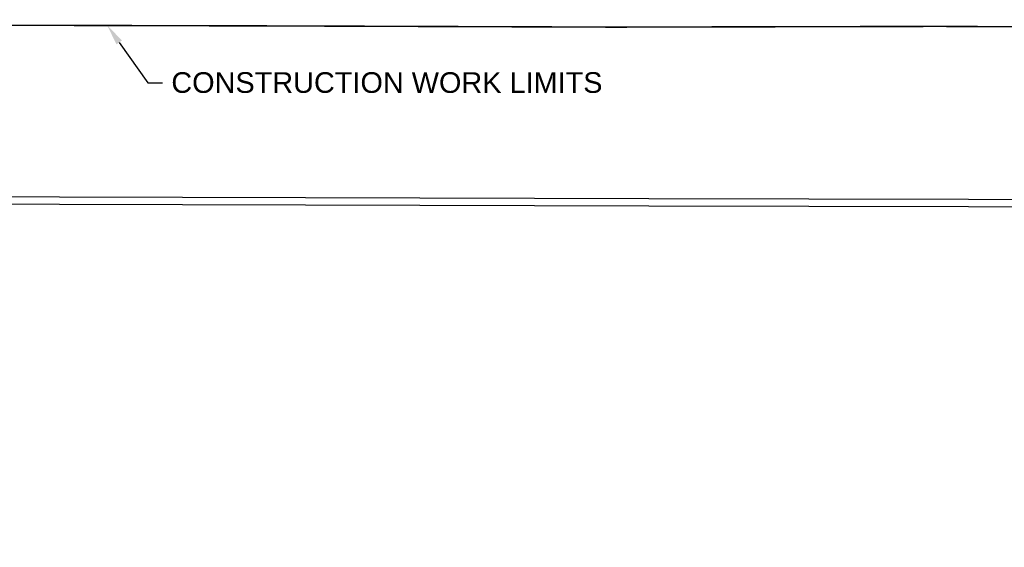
# Model space of a CAD drawing. Extents: x 193175 to 389459, y 288695 to 577709.
# Tile 22 of 30: x 195094 to 195228, y 288716 to 288788. Entities that reach past the tile are written whole.
import ezdxf
from ezdxf import colors
from ezdxf.entities.mleader import LeaderData, LeaderLine
from ezdxf.math import Vec2, Vec3

# ---------------------------------------------------------------- set-up
doc = ezdxf.new("R2010")
doc.units = 0
doc.header["$MEASUREMENT"] = 0
doc.linetypes.add('c_p-bn-work-lim', pattern=[0.2, 0.1, -0.1])
for name, color, linetype in [('C_P-BN-Work-Lim', 2, 'c_p-bn-work-lim'), ('C_P-PV-Walk-Joint', 253, 'Continuous'), ('C_P-PV-Walk-Text', 7, 'Continuous')]:
    doc.layers.add(name, color=color, linetype=linetype)
doc.styles.add('CT_P-Text', font='arial.ttf')

msp = doc.modelspace()

# ---------------------------------------------------------------- hatches: boundary and pattern name
at = {"layer": 'C_P-PV-Walk-Joint'}
h = msp.add_hatch(dxfattribs=at)
h.set_pattern_fill('GRATE', color=256, scale=3)
h.paths.add_polyline_path([(194360.535, 288765.807), (194360.535, 288770.807), (194361.035, 288770.807), (194361.035, 288765.807)])
h.paths.add_polyline_path([(194336.594, 288765.869), (194337.094, 288765.869), (194337.094, 288770.869), (194336.594, 288770.869)])
h.paths.add_polyline_path([(194581.048, 288770.231), (194581.548, 288770.231), (194581.548, 288765.231), (194581.048, 288765.231)])
h.paths.add_polyline_path([(195453.453, 288805.908), (195453.953, 288805.909), (195453.953, 288810.909), (195453.453, 288810.909)])
h.paths.add_polyline_path([(195405.329, 288805.818), (195405.839, 288805.819), (195404.845, 288810.817), (195404.335, 288810.817)])
edge = h.paths.add_edge_path(flags=17)
edge.add_line((195405.329, 288805.818), (195405.839, 288805.819))
edge.add_line((195405.839, 288805.819), (195404.845, 288810.817))

# ---------------------------------------------------------------- linework, layer by layer
at = {"layer": 'C_P-BN-Work-Lim', "color": 7, "const_width": 0.2, "flags": 128}
msp.add_lwpolyline([(194622.189, 288787.33), (194631.171, 288787.251), (194677.804, 288787.356), (194720.698, 288787.087), (194765.017, 288787.172), (194811.787, 288787.364), (194858.319, 288787.382), (194906.011, 288787.193), (194950.224, 288787.231), (194998.847, 288787.165), (195044.751, 288787.168), (195084.672, 288787.148), (195129.709, 288787.037), (195174.975, 288786.876), (195219.015, 288786.975), (195258.534, 288786.796), (195304.582, 288787.178), (195354.047, 288786.598), (195400.591, 288787.231), (195451.245, 288786.678), (195496.301, 288786.517), (195540.89, 288786.337), (195590.267, 288786.241), (195635.676, 288786.538), (195683.127, 288786.255), (195692.253, 288786.339), (195692.019, 288811.652), (195672.656, 288811.41), (195597.627, 288811.605), (195537.612, 288811.758), (195472.585, 288811.933), (195412.57, 288812.087), (195342.543, 288812.262), (195277.516, 288812.436), (195217.501, 288812.59), (195152.484, 288812.754), (195082.457, 288812.939), (195017.43, 288813.104), (194957.415, 288813.268), (194892.389, 288813.432), (194829.373, 288813.596), (194759.345, 288813.781), (194694.329, 288813.945), (194643.772, 288814.08), (194603.062, 288814.184), (194603.039, 288787.499), (194213.805, 288787.644), (193817.153, 288787.833), (193817.327, 288764.04), (193975.26, 288765.115), (194035.317, 288765.56), (194095.334, 288765.496), (194155.349, 288765.332), (194212.364, 288765.189), (194272.389, 288765.035), (194332.404, 288764.881), (194392.419, 288764.727), (194452.445, 288764.573), (194512.46, 288764.409), (194572.485, 288764.254), (194622.128, 288764.125)], close=True, dxfattribs=at)
at = {"layer": 'Defpoints', "color": 2, "flags": 128}
msp.add_lwpolyline([(194332.407, 288765.881), (194392.422, 288765.727), (194452.447, 288765.573), (194512.462, 288765.409), (194572.487, 288765.254), (194647.506, 288765.059), (194717.534, 288764.885), (194782.551, 288764.71), (194847.567, 288764.546), (194907.592, 288764.392), (194977.61, 288764.207), (195033.144, 288764.063), (195133.186, 288763.806), (195179.741, 288763.683), (195244.767, 288763.518), (195299.781, 288763.374), (195359.807, 288763.22), (195361.668, 288763.213), (195414.82, 288763.077), (195479.847, 288762.902), (195539.862, 288762.748), (195594.876, 288762.604), (195669.905, 288762.409), (195752.158, 288762.204)], dxfattribs=at)
at = {"layer": 'Defpoints', "flags": 128}
msp.add_lwpolyline([(194332.404, 288764.881), (194392.419, 288764.727), (194452.445, 288764.573), (194512.46, 288764.409), (194572.485, 288764.254), (194647.504, 288764.059), (194717.531, 288763.885), (194782.548, 288763.71), (194847.564, 288763.546), (194907.59, 288763.392), (194977.607, 288763.207), (195033.141, 288763.063), (195133.183, 288762.806), (195179.738, 288762.683), (195244.765, 288762.518), (195299.779, 288762.374), (195359.804, 288762.22), (195361.664, 288762.213), (195414.818, 288762.077), (195479.844, 288761.902), (195539.859, 288761.748), (195594.873, 288761.604), (195669.902, 288761.409), (195752.155, 288761.204)], dxfattribs=at)

# ---------------------------------------------------------------- leaders
at = {"layer": 'C_P-PV-Walk-Text'}
ml = msp.add_multileader_mtext('Standard', dxfattribs=at)
ml.set_content("10' SIDEWALK TRANSITION FROM 5' TO 4' BETWEEN STA 2+66.90' AND 3+09.50'", color=256, style='CT_P-Text')
ml.set_leader_properties(color=256)
ml.build(insert=Vec2(0, 0))
ml.multileader.update_dxf_attribs({"text_right_attachment_type": 3, "dogleg_length": 0.1, "arrow_head_size": 2.8, "scale": 20})
ctx = ml.context
ctx.base_point, ctx.scale, ctx.char_height, ctx.arrow_head_size, ctx.landing_gap_size, ctx.plane_origin = Vec3(194118.907, 288795.62), 20, 2.8, 2.8, 1.2, Vec3(194197.657, 288806.169)
ctx.right_attachment = 3
notes = []
notes.append((ctx, [(0, (1, 1, 0), (194116.907, 288795.62), (1, 0), 2, [(1, [(194084.041, 288771.507), (194126.712, 288771.41)], 0, [])])]))
ctx.mtext.insert, ctx.mtext.width, ctx.mtext.defined_height, ctx.mtext.flow_direction = Vec3(194120.107, 288797.045), 78.15679, 1.017, 5
ml = msp.add_multileader_mtext('Standard', dxfattribs=at)
ml.set_content("PR. SAWCUT 1' INTO ASPHALT (TYP.)", color=256, style='CT_P-Text')
ml.set_leader_properties(color=256)
ml.build(insert=Vec2(0, 0))
ml.multileader.update_dxf_attribs({"text_right_attachment_type": 3, "dogleg_length": 0.1, "arrow_head_size": 2.8, "scale": 20})
ctx = ml.context
ctx.base_point, ctx.scale, ctx.char_height, ctx.arrow_head_size, ctx.landing_gap_size, ctx.plane_origin = Vec3(194469.063, 288784.346, 5.235), 20, 2.8, 2.8, 1.2, Vec3(194549.771, 288796.765, 5.235)
ctx.right_attachment = 3
notes.append((ctx, [(0, (1, 1, 0), (194467.063, 288784.346, 5.235), (1, 0), 2, [(0, [(194461.899, 288776.635, 5.235)], 0, [])])]))
ctx.mtext.insert, ctx.mtext.width, ctx.mtext.defined_height, ctx.mtext.flow_direction = Vec3(194470.263, 288786.158, 5.235), 38.84792, 1.017, 5
ml = msp.add_multileader_mtext('Standard', dxfattribs=at)
ml.set_content('CONSTRUCTION WORK LIMITS', color=256, style='CT_P-Text')
ml.set_leader_properties(color=256)
ml.build(insert=Vec2(0, 0))
ml.multileader.update_dxf_attribs({"text_right_attachment_type": 3, "dogleg_length": 0.1, "arrow_head_size": 2.8, "scale": 20})
ctx = ml.context
ctx.base_point, ctx.scale, ctx.char_height, ctx.arrow_head_size, ctx.landing_gap_size, ctx.plane_origin = Vec3(195113.787, 288779.346), 20, 2.8, 2.8, 1.2, Vec3(195169.213, 288796.432)
ctx.right_attachment = 3
notes.append((ctx, [(0, (1, 1, 0), (195111.787, 288779.346), (1, 0), 2, [(0, [(195106.305, 288787.095)], 0, [])])]))
ctx.mtext.insert, ctx.mtext.defined_height, ctx.mtext.flow_direction = Vec3(195114.987, 288780.77), 1.017, 5
ml = msp.add_multileader_mtext('Standard', dxfattribs=at)
ml.set_content("EX. SCHOOL SIGN TO BE REPLACED WITH SOLAR FLASHING SCHOOL CROSSING ASSEMBLY SIGN,\\PS1-1 AND \\PW16-7P\\PSTA. 7+63.05\\POFF=6.95'L\\P ", color=256, style='CT_P-Text')
ml.set_leader_properties(color=256)
ml.build(insert=Vec2(0, 0))
ml.multileader.update_dxf_attribs({"dogleg_length": 0.1, "arrow_head_size": 2.8, "scale": 20})
ctx = ml.context
ctx.base_point, ctx.scale, ctx.char_height, ctx.arrow_head_size, ctx.landing_gap_size, ctx.plane_origin = Vec3(194590.115, 288737.319), 20, 2.8, 2.8, 1.2, Vec3(194678.917, 288744.473)
notes.append((ctx, [(0, (1, 1, 0), (194588.115, 288737.319), (1, 0), 2, [(0, [(194580.821, 288770.225)], 0, [])])]))
ctx.mtext.insert, ctx.mtext.width, ctx.mtext.defined_height, ctx.mtext.flow_direction = Vec3(194591.315, 288738.719), 47.20208, 2.196, 5
ml = msp.add_multileader_mtext('Standard', dxfattribs=at)
ml.set_content("PR. 5' CONCRETE SIDEWALK", color=256, style='CT_P-Text')
ml.set_leader_properties(color=256)
ml.build(insert=Vec2(0, 0))
ml.multileader.update_dxf_attribs({"text_right_attachment_type": 3, "dogleg_length": 0.1, "arrow_head_size": 2.8, "scale": 20})
ctx = ml.context
ctx.base_point, ctx.scale, ctx.char_height, ctx.arrow_head_size, ctx.landing_gap_size, ctx.plane_origin = Vec3(194400.295, 288746.606), 20, 2.8, 2.8, 1.2, Vec3(194483.78, 288760.424)
ctx.right_attachment = 3
notes.append((ctx, [(0, (1, 1, 0), (194398.295, 288746.606), (1, 0), 2, [(0, [(194383.919, 288765.748)], 0, [])])]))
ctx.mtext.insert, ctx.mtext.width, ctx.mtext.defined_height, ctx.mtext.flow_direction = Vec3(194401.495, 288748.029), 39.41656, 12.332, 5
ml = msp.add_multileader_mtext('Standard', dxfattribs=at)
ml.set_content('EX. 36" TREE TO BE REMOVED, R-5', color=256, style='CT_P-Text')
ml.set_leader_properties(color=256)
ml.build(insert=Vec2(0, 0))
ml.multileader.update_dxf_attribs({"text_right_attachment_type": 3, "dogleg_length": 0.1, "arrow_head_size": 2.8, "scale": 20})
ctx = ml.context
ctx.base_point, ctx.scale, ctx.char_height, ctx.arrow_head_size, ctx.landing_gap_size, ctx.plane_origin = Vec3(194455.587, 288743.09), 20, 2.8, 2.8, 1.2, Vec3(194472.7, 288777.554)
ctx.right_attachment = 3
notes.append((ctx, [(0, (1, 1, 0), (194453.587, 288743.09), (1, 0), 2, [(0, [(194431.603, 288759.965)], 0, [])])]))
ctx.mtext.insert, ctx.mtext.width, ctx.mtext.defined_height, ctx.mtext.flow_direction = Vec3(194456.787, 288744.767), 37.2913, 1.017, 5
for ctx, leaders in notes:
    for number, flags, end, landing, length, lines in leaders:
        leader = LeaderData()
        leader.index, (leader.has_last_leader_line, leader.has_dogleg_vector, leader.attachment_direction) = number, flags
        leader.last_leader_point, leader.dogleg_vector, leader.dogleg_length = Vec3(end), Vec3(landing), length
        for number, points, colour, breaks in lines:
            line = LeaderLine()
            line.index, line.vertices, line.color, line.breaks = number, Vec3.list(points), colors.encode_raw_color(colour), breaks
            leader.lines.append(line)
        ctx.leaders.append(leader)

doc.saveas('drawing.dxf')
